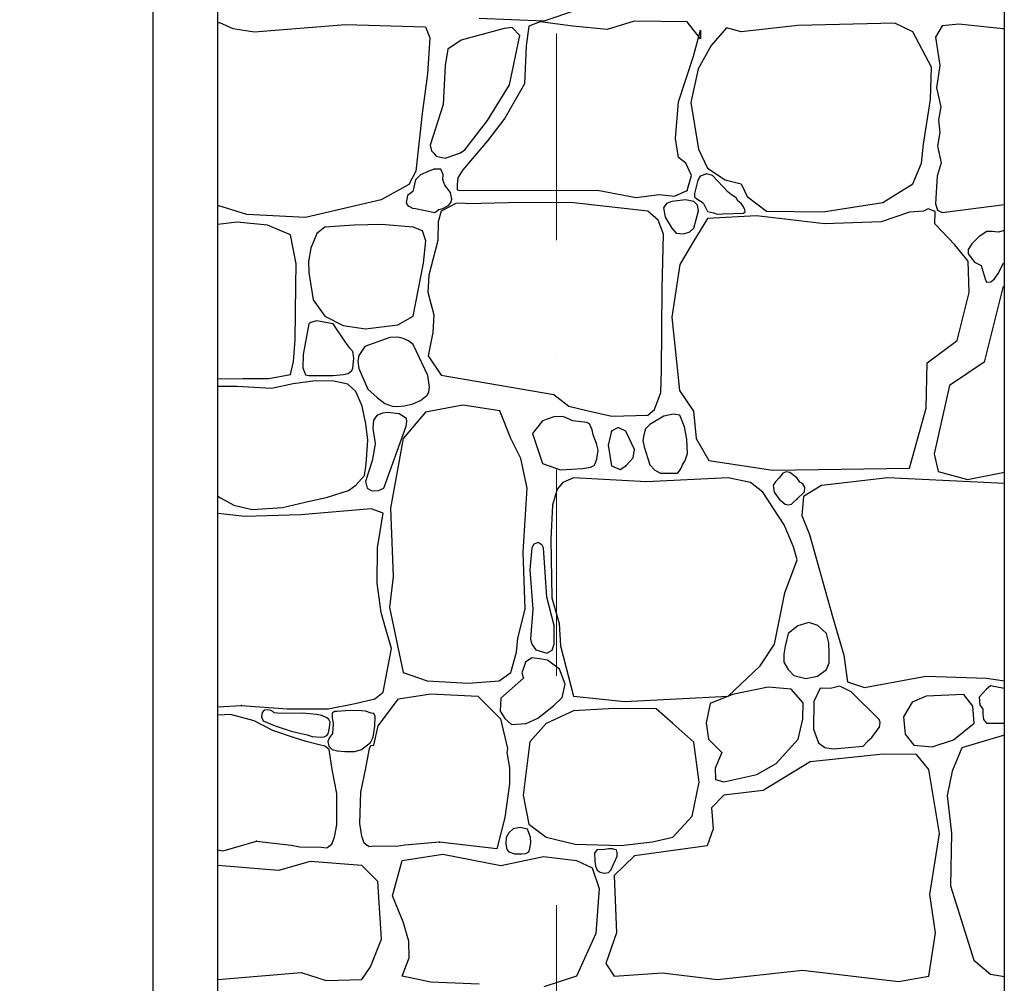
# Model space of a CAD drawing. Header units: millimetres. Extents: x 77315 to 1043159, y -108895 to -47794.
# Tile 38 of 87: x 106332 to 107847, y -102505 to -101023. Entities that reach past the tile are written whole.
import ezdxf

# ---------------------------------------------------------------- set-up
doc = ezdxf.new("R2010")
doc.units = ezdxf.units.MM
doc.header["$MEASUREMENT"] = 0
doc.linetypes.add('Dot & Dashed', pattern=[670.277762, 317.5, -176.388889, 0, -176.388874])
for name, color, linetype in [('_HATCH', 7, 'Continuous'), ('SCHODY', 7, 'Continuous'), ('Structural - Bearing', 7, 'Continuous'), ('Structural - Grid', 7, 'Continuous')]:
    doc.layers.add(name, color=color, linetype=linetype)

# ---------------------------------------------------------------- blocks, each defined once
blk = doc.blocks.new('*X14')
at = {"layer": '_HATCH'}
for p, q in [((107188.9, -101008.4), (107138.9, -101024.9)), ((106637.3, -101027.6), (106639.9, -101027)), ((106639.9, -101027), (106660.1, -101036.5)), ((106693.4, -101041.4), (106833.4, -101030.3)), ((106833.4, -101030.3), (106956.8, -101034)), ((106956.8, -101034), (106963.4, -101050.5)), ((107138.9, -101024.9), (107039, -101020.8)), ((107090.2, -101034.8), (107077.8, -101036.5)), ((107101.9, -101047.2), (107090.2, -101034.8)), ((107115.8, -101032.7), (107111.3, -101062.9)), ((107133.2, -101026.1), (107115.8, -101032.7)), ((107183.5, -101032.7), (107133.2, -101026.1)), ((107236.4, -101037.7), (107183.5, -101032.7)), ((107277.6, -101024.9), (107236.4, -101037.7)), ((107359.4, -101026.1), (107277.6, -101024.9)), ((107379.6, -101052.2), (107359.4, -101026.1)), ((107420, -101035.2), (107396.1, -101062.5)), ((107442.3, -101041.4), (107420, -101035.2)), ((107529.4, -101031.9), (107442.3, -101041.4)), ((107678.9, -101028.2), (107529.4, -101031.9)), ((107706.5, -101041.4), (107678.9, -101028.2)), ((107751.5, -101032.3), (107741.5, -101049.8)), ((107777.5, -101029.8), (107751.5, -101032.3)), ((107844.8, -101036.9), (107777.5, -101029.8)), ((106660.1, -101036.5), (106693.4, -101041.4)), ((107077.8, -101036.5), (107011.7, -101054.3)), ((107085.7, -101123.2), (107101.9, -101047.2)), ((107368.9, -101079), (107380, -101038.9)), ((107380, -101038.9), (107379.6, -101052.2)), ((107735, -101095.9), (107706.5, -101041.4)), ((107741.5, -101049.8), (107748.2, -101093.2)), ((107847.3, -101036.7), (107844.8, -101036.9)), ((106963.4, -101050.5), (106959.7, -101106.2)), ((107011.7, -101054.3), (106991.1, -101068.3)), ((107111.3, -101062.9), (107108.8, -101121.5)), ((107396.1, -101062.5), (107376.3, -101098.4)), ((106991.1, -101068.3), (106987, -101093.4)), ((107346.2, -101149.2), (107368.9, -101079)), ((106987, -101093.4), (106983.7, -101153.3)), ((107733.8, -101145.4), (107735, -101095.9)), ((107748.2, -101093.2), (107742.7, -101127.5)), ((106959.7, -101106.2), (106951.4, -101167.3)), ((107376.3, -101098.4), (107365.1, -101150)), ((107052.2, -101178.1), (107085.7, -101123.2)), ((107108.8, -101121.5), (107078.7, -101174.3)), ((107742.7, -101127.5), (107749.4, -101156.7)), ((106983.7, -101153.3), (106963.7, -101215.6)), ((107341.2, -101205.7), (107346.2, -101149.2)), ((107365.1, -101150), (107376.7, -101222.2)), ((107723, -101214.4), (107733.8, -101145.4)), ((106951.4, -101167.3), (106942, -101255.7)), ((107749.4, -101156.7), (107746.1, -101176.8)), ((107017.2, -101223), (107052.2, -101178.1)), ((107078.7, -101174.3), (107052.2, -101209)), ((107746.1, -101176.8), (107748, -101196.6)), ((107748, -101196.6), (107744.4, -101217.4)), ((106963.7, -101215.6), (106965.9, -101224.5)), ((107052.2, -101209), (107013.9, -101253.6)), ((107345.7, -101234.6), (107341.2, -101205.7)), ((107719.7, -101243.3), (107723, -101214.4)), ((106965.9, -101224.5), (106969.3, -101228)), ((106969.3, -101228), (106973, -101233)), ((106994.5, -101233.4), (107010.7, -101227.7)), ((107010.7, -101227.7), (107017.2, -101223)), ((107376.7, -101222.2), (107390.7, -101251.1)), ((107744.4, -101217.4), (107750, -101242.8)), ((106973, -101233), (106977.7, -101233.9)), ((106977.7, -101233.9), (106986.9, -101235.6)), ((106986.9, -101235.6), (106994.5, -101233.4)), ((107357.3, -101243.7), (107345.7, -101234.6)), ((107366, -101262.7), (107357.3, -101243.7)), ((107706.5, -101275.5), (107719.7, -101243.3)), ((107750, -101242.8), (107744.2, -101263.4)), ((106942, -101255.7), (106930.8, -101276.3)), ((106948.9, -101261.6), (106941.1, -101268.9)), ((106960.7, -101256.3), (106948.9, -101261.6)), ((106969.4, -101252.6), (106960.7, -101256.3)), ((106980.4, -101252.8), (106969.4, -101252.6)), ((106983.9, -101260.9), (106980.4, -101252.8)), ((106983.3, -101268.9), (106983.9, -101260.9)), ((107013.9, -101253.6), (107006.4, -101266.1)), ((107389.4, -101260), (107379.3, -101263.5)), ((107398.1, -101262.6), (107389.4, -101260)), ((107390.7, -101251.1), (107417.6, -101268.9)), ((106930.8, -101276.3), (106888.3, -101299.8)), ((106941.1, -101268.9), (106937, -101286.9)), ((106986.2, -101277.1), (106983.3, -101268.9)), ((106994.9, -101288.7), (106986.2, -101277.1)), ((107005.5, -101276.6), (107005.4, -101284.7)), ((107006.4, -101266.1), (107005.5, -101276.6)), ((107359.4, -101285.4), (107366, -101262.7)), ((107375.6, -101269.7), (107370.4, -101290.3)), ((107379.3, -101263.5), (107375.6, -101269.7)), ((107422.4, -101288.2), (107398.1, -101262.6)), ((107417.6, -101268.9), (107442.3, -101275.5)), ((107442.3, -101275.5), (107451.8, -101294.9)), ((107660.3, -101304), (107706.5, -101275.5)), ((107744.2, -101263.4), (107742.4, -101288.6)), ((106937, -101286.9), (106929.1, -101293.3)), ((106997.4, -101299), (106994.9, -101288.7)), ((107005.4, -101284.7), (107009.7, -101285.4)), ((107009.7, -101285.4), (107221.1, -101285)), ((107221.1, -101285), (107280.9, -101296.5)), ((107280.9, -101296.5), (107316.4, -101291.6)), ((107316.4, -101291.6), (107340, -101294.1)), ((107340, -101294.1), (107359.4, -101285.4)), ((107370.4, -101290.3), (107370.7, -101295.4)), ((107427.5, -101292), (107422.4, -101288.2)), ((107434.7, -101296.6), (107427.5, -101292)), ((107742.4, -101288.6), (107741.5, -101306.3)), ((106888.3, -101299.8), (106772, -101326.9)), ((106929.1, -101293.3), (106926.8, -101304.4)), ((106926.8, -101304.4), (106930, -101309.6)), ((107003.5, -101305.7), (106980.8, -101317.2)), ((106992.5, -101308.1), (106995.4, -101303.8)), ((106995.4, -101303.8), (106997.4, -101299)), ((107015, -101305.1), (107003.5, -101305.7)), ((107020.5, -101306), (107015, -101305.1)), ((107084.4, -101304.4), (107020.5, -101306)), ((107179.8, -101304), (107084.4, -101304.4)), ((107298.7, -101317.2), (107179.8, -101304)), ((107327.3, -101305.7), (107322.7, -101312.3)), ((107335.8, -101302.3), (107327.3, -101305.7)), ((107356.8, -101300.1), (107335.8, -101302.3)), ((107369.3, -101302.3), (107356.8, -101300.1)), ((107375.3, -101307.9), (107369.3, -101302.3)), ((107370.7, -101295.4), (107373.9, -101298.2)), ((107373.9, -101298.2), (107384, -101304.4)), ((107376.8, -101317), (107375.3, -101307.9)), ((107384, -101304.4), (107390.5, -101317.7)), ((107437.2, -101301.2), (107434.7, -101296.6)), ((107442.4, -101305.6), (107437.2, -101301.2)), ((107446.1, -101310.9), (107442.4, -101305.6)), ((107451.8, -101294.9), (107481.1, -101317.6)), ((107567.8, -101318.4), (107660.3, -101304)), ((107741.5, -101306.3), (107744.4, -101315.6)), ((107751.5, -101319.2), (107847.3, -101307.3)), ((106681.6, -101322.5), (106637.3, -101308.5)), ((106772, -101326.9), (106681.6, -101322.5)), ((106930, -101309.6), (106932.2, -101310.4)), ((106932.2, -101310.4), (106936.7, -101312.6)), ((106936.7, -101312.6), (106941.1, -101313)), ((106941.1, -101313), (106970.8, -101319.6)), ((106970.8, -101319.6), (106977.4, -101314.8)), ((106980.8, -101317.2), (106976.1, -101333.7)), ((106977.4, -101314.8), (106983.3, -101313)), ((106983.3, -101313), (106992.5, -101308.1)), ((107314.6, -101331.2), (107298.7, -101317.2)), ((107322.7, -101312.3), (107325.6, -101326.5)), ((107369.3, -101343.6), (107376.8, -101317)), ((107390.5, -101317.7), (107399.8, -101319.7)), ((107399.8, -101319.7), (107405.4, -101321.9)), ((107405.4, -101321.9), (107413.6, -101321.4)), ((107413.6, -101321.4), (107445.9, -101320.5)), ((107445.9, -101320.5), (107448.3, -101318.6)), ((107448.2, -101315.3), (107446.1, -101310.9)), ((107448.3, -101318.6), (107448.2, -101315.3)), ((107481.1, -101317.6), (107567.8, -101318.4)), ((107701.2, -101318.8), (107657.8, -101333.7)), ((107722.9, -101317.4), (107701.2, -101318.8)), ((107730.3, -101313.6), (107722.9, -101317.4)), ((107740.9, -101318.1), (107730.3, -101313.6)), ((107740.4, -101336.6), (107740.9, -101318.1)), ((107744.4, -101315.6), (107751.5, -101319.2)), ((106667.1, -101334.5), (106637.3, -101337.9)), ((106713.4, -101339), (106667.1, -101334.5)), ((106889, -101337.6), (106846.8, -101339)), ((106937.7, -101342), (106889, -101337.6)), ((106976.1, -101333.7), (106975.6, -101362.3)), ((107323.1, -101352.9), (107314.6, -101331.2)), ((107325.6, -101326.5), (107335.8, -101343.6)), ((107390.7, -101328.7), (107369.3, -101363)), ((107465.9, -101324.6), (107390.7, -101328.7)), ((107570.7, -101336.6), (107465.9, -101324.6)), ((107657.8, -101333.7), (107570.7, -101336.6)), ((107770.9, -101369.2), (107740.4, -101336.6)), ((106749, -101353.9), (106713.4, -101339)), ((106789.5, -101351.8), (106780.3, -101374.5)), ((106801.9, -101342), (106789.5, -101351.8)), ((106846.8, -101339), (106801.9, -101342)), ((106952.2, -101347.4), (106937.7, -101342)), ((106957.4, -101362.8), (106952.2, -101347.4)), ((107320.9, -101437), (107323.1, -101352.9)), ((107335.8, -101343.6), (107342.6, -101351.3)), ((107342.6, -101351.3), (107353.4, -101352.4)), ((107353.4, -101352.4), (107363.5, -101349.2)), ((107363.5, -101349.2), (107369.3, -101343.6)), ((107820.6, -101348.6), (107808.5, -101356.3)), ((107828.4, -101348.5), (107820.6, -101348.6)), ((107837.8, -101349.4), (107828.4, -101348.5)), ((107847.3, -101346.9), (107837.8, -101349.4)), ((106757.7, -101398.4), (106749, -101353.9)), ((106953.4, -101397.1), (106957.4, -101362.8)), ((106975.6, -101362.3), (106961.9, -101415.8)), ((107369.3, -101363), (107347.8, -101399.3)), ((107797.3, -101367.5), (107791.5, -101376.1)), ((107808.5, -101356.3), (107797.3, -101367.5)), ((106780.3, -101374.5), (106776.8, -101394.6)), ((107791.6, -101394.4), (107770.9, -101369.2)), ((107791.5, -101376.1), (107791.6, -101383)), ((107791.6, -101383), (107801.4, -101395.7)), ((106757.4, -101431.5), (106757.7, -101398.4)), ((106776.8, -101394.6), (106777.1, -101411.6)), ((106937.7, -101478.7), (106953.4, -101397.1)), ((107793.2, -101442.7), (107791.6, -101394.4)), ((107801.4, -101395.7), (107811.4, -101400.8)), ((107838, -101413), (107846.1, -101397.5)), ((107846.1, -101397.5), (107847.3, -101397.3)), ((106777.1, -101411.6), (106783.9, -101453.5)), ((107347.8, -101399.3), (107335.8, -101480.6)), ((107811.4, -101400.8), (107817.6, -101421.2)), ((107832.1, -101421.4), (107838, -101413)), ((106961.9, -101415.8), (106960.2, -101441.9)), ((107817.6, -101421.2), (107819.8, -101426.7)), ((107819.8, -101426.7), (107826.4, -101425.9)), ((107826.4, -101425.9), (107832.1, -101421.4)), ((106756.2, -101515.2), (106757.4, -101431.5)), ((106960.2, -101441.9), (106969.3, -101476.9)), ((107319.6, -101562.6), (107320.9, -101437)), ((107774.6, -101516.5), (107793.2, -101442.7)), ((107845.2, -101434.8), (107816.3, -101549.6)), ((107847.3, -101432.5), (107845.2, -101434.8)), ((106783.9, -101453.5), (106801.9, -101478.7)), ((106780.3, -101488.5), (106777.1, -101490.5)), ((106788.8, -101486.1), (106780.3, -101488.5)), ((106814.8, -101490.5), (106788.8, -101486.1)), ((106801.9, -101478.7), (106830.1, -101493)), ((106914.3, -101492.4), (106937.7, -101478.7)), ((106969.3, -101476.9), (106967.9, -101504.2)), ((107335.8, -101480.6), (107347.4, -101593.3)), ((106777.1, -101490.5), (106768.3, -101537.9)), ((106832.6, -101517.3), (106814.8, -101490.5)), ((106830.1, -101493), (106864.1, -101498.4)), ((106864.1, -101498.4), (106914.3, -101492.4)), ((106967.9, -101504.2), (106960.6, -101540.1)), ((106753.7, -101548.5), (106756.2, -101515.2)), ((106840.2, -101528), (106832.6, -101517.3)), ((106901.6, -101511.6), (106863.2, -101525.6)), ((106914.2, -101511.1), (106901.6, -101511.6)), ((106922.2, -101513), (106914.2, -101511.1)), ((106930.6, -101516.7), (106922.2, -101513)), ((106937.5, -101522.3), (106930.6, -101516.7)), ((107728.8, -101550.4), (107774.6, -101516.5)), ((106844.8, -101533.3), (106840.2, -101528)), ((106846.3, -101543.3), (106844.8, -101533.3)), ((106863.2, -101525.6), (106854.3, -101539.1)), ((106960, -101570), (106937.5, -101522.3)), ((106749, -101568.6), (106753.7, -101548.5)), ((106768.3, -101537.9), (106768, -101558.1)), ((106845, -101559.6), (106846.3, -101543.3)), ((106854.3, -101539.1), (106852.3, -101548.2)), ((106852.3, -101548.2), (106853.9, -101559.3)), ((106960.6, -101540.1), (106980.8, -101569.8)), ((107727.2, -101620.2), (107728.8, -101550.4)), ((107816.3, -101549.6), (107762.7, -101585.5)), ((106768, -101558.1), (106770.6, -101565.1)), ((106770.6, -101565.1), (106772.2, -101569.1)), ((106837.6, -101566.9), (106843, -101563)), ((106843, -101563), (106845, -101559.6)), ((106853.9, -101559.3), (106867.7, -101591.3)), ((107318.8, -101596.2), (107319.6, -101562.6)), ((106637.3, -101575.4), (106675.6, -101574.9)), ((106675.6, -101574.9), (106715.8, -101574.7)), ((106715.8, -101574.7), (106749, -101568.6)), ((106786.9, -101578.1), (106753, -101582.8)), ((106772.2, -101569.1), (106777.1, -101570)), ((106777.1, -101570), (106814.8, -101570)), ((106815.4, -101578.6), (106786.9, -101578.1)), ((106814.8, -101570), (106830.4, -101568.7)), ((106837.4, -101583.5), (106815.4, -101578.6)), ((106830.4, -101568.7), (106837.6, -101566.9)), ((106962.9, -101588.2), (106960, -101570)), ((106980.8, -101569.8), (107154.2, -101599.3)), ((106666.7, -101586.8), (106637.3, -101587.2)), ((106719.7, -101590.1), (106666.7, -101586.8)), ((106753, -101582.8), (106719.7, -101590.1)), ((106849.3, -101594.8), (106837.4, -101583.5)), ((106859.1, -101617.5), (106849.3, -101594.8)), ((106867.7, -101591.3), (106882.4, -101604)), ((106961.8, -101596), (106962.9, -101588.2)), ((107347.4, -101593.3), (107368.9, -101625.1)), ((107762.7, -101585.5), (107739.1, -101690.8)), ((106882.4, -101604), (106894, -101613)), ((106937, -101613.7), (106948.9, -101608.5)), ((106948.9, -101608.5), (106959, -101600.3)), ((106959, -101600.3), (106961.8, -101596)), ((107154.2, -101599.3), (107177.1, -101617.5)), ((107308.8, -101622.4), (107318.8, -101596.2)), ((106864.7, -101644.3), (106859.1, -101617.5)), ((106894, -101613), (106905.3, -101617.2)), ((106905.3, -101617.2), (106912.3, -101617.7)), ((106912.3, -101617.7), (106924.4, -101616.8)), ((106924.4, -101616.8), (106937, -101613.7)), ((107014.3, -101615.6), (106956.5, -101626.4)), ((107071.2, -101624.7), (107014.3, -101615.6)), ((107088.2, -101666.8), (107071.2, -101624.7)), ((107177.1, -101617.5), (107206.8, -101624.4)), ((107206.8, -101624.4), (107243.5, -101632.7)), ((107298.7, -101630.9), (107308.8, -101622.4)), ((107368.9, -101625.1), (107373, -101666.8)), ((107701.2, -101712.6), (107727.2, -101620.2)), ((106876.5, -101638.8), (106875.4, -101651.5)), ((106881.7, -101631.6), (106876.5, -101638.8)), ((106890.5, -101628), (106881.7, -101631.6)), ((106898.4, -101627), (106890.5, -101628)), ((106916, -101628.9), (106898.4, -101627)), ((106927.3, -101636.3), (106916, -101628.9)), ((106956.5, -101626.4), (106922.2, -101666.8)), ((106927.1, -101648.1), (106927.8, -101641)), ((106927.8, -101641), (106927.3, -101636.3)), ((107136.5, -101640), (107121.2, -101659.4)), ((107154.1, -101633.9), (107136.5, -101640)), ((107167.4, -101633), (107154.1, -101633.9)), ((107170.3, -101634.3), (107167.4, -101633)), ((107183.5, -101640), (107170.3, -101634.3)), ((107205.1, -101642.5), (107183.5, -101640)), ((107243.5, -101632.7), (107298.7, -101630.9)), ((107323.2, -101632.9), (107302, -101645.3)), ((107337.8, -101629.6), (107323.2, -101632.9)), ((107348.1, -101631.1), (107337.8, -101629.6)), ((107352.3, -101641.2), (107348.1, -101631.1)), ((107355.3, -101648.9), (107352.3, -101641.2)), ((106867.8, -101669.6), (106864.7, -101644.3)), ((106875.4, -101651.5), (106879.2, -101674.9)), ((106892.5, -101743.2), (106927.1, -101648.1)), ((107209.1, -101644.5), (107205.1, -101642.5)), ((107213, -101653.6), (107209.1, -101644.5)), ((107214.5, -101661.4), (107213, -101653.6)), ((107243, -101655.7), (107237.6, -101677.5)), ((107253.1, -101650.3), (107243, -101655.7)), ((107264.8, -101655.7), (107253.1, -101650.3)), ((107278, -101683.7), (107264.8, -101655.7)), ((107295.2, -101652.4), (107292.6, -101661.4)), ((107302, -101645.3), (107295.2, -101652.4)), ((107358.8, -101667.8), (107355.3, -101648.9)), ((106865.2, -101706.5), (106867.8, -101669.6)), ((106922.2, -101666.8), (106902.8, -101774.1)), ((107103.4, -101697.8), (107088.2, -101666.8)), ((107121.2, -101659.4), (107136.5, -101705.6)), ((107219.7, -101674.9), (107214.5, -101661.4)), ((107292.6, -101661.4), (107291.3, -101670.2)), ((107291.3, -101670.2), (107292.9, -101680)), ((107359.8, -101689.9), (107358.8, -101667.8)), ((107373, -101666.8), (107392.4, -101700.7)), ((106879.2, -101674.9), (106877.3, -101687.3)), ((107222.3, -101685), (107219.7, -101674.9)), ((107220.1, -101699), (107222.3, -101685)), ((107237.6, -101677.5), (107243, -101709.3)), ((107276, -101696.9), (107278, -101683.7)), ((107292.9, -101680), (107302, -101707.3)), ((106874.7, -101701.6), (106864.5, -101733)), ((106877.3, -101687.3), (106874.7, -101701.6)), ((107112.9, -101743.2), (107103.4, -101697.8)), ((107217.8, -101705.6), (107220.1, -101699)), ((107264.8, -101709.3), (107276, -101696.9)), ((107352.3, -101707.3), (107356, -101700.9)), ((107356, -101700.9), (107359.8, -101689.9)), ((107392.4, -101700.7), (107491, -101715.9)), ((107739.1, -101690.8), (107745.3, -101717.6)), ((106862.6, -101723.9), (106865.2, -101706.5)), ((107136.5, -101705.6), (107164.5, -101715.1)), ((107164.5, -101715.1), (107198.4, -101713)), ((107198.4, -101713), (107210.3, -101710.9)), ((107210.3, -101710.9), (107216.1, -101708.7)), ((107216.1, -101708.7), (107217.8, -101705.6)), ((107243, -101709.3), (107256, -101714.8)), ((107256, -101714.8), (107264.8, -101709.3)), ((107302, -101707.3), (107309.7, -101715.6)), ((107309.7, -101715.6), (107318.4, -101720.3)), ((107344.5, -101720.1), (107347.3, -101716.8)), ((107347.3, -101716.8), (107350.3, -101712.8)), ((107350.3, -101712.8), (107352.3, -101707.3)), ((107491, -101715.9), (107701.2, -101712.6)), ((106849.3, -101739), (106862.6, -101723.9)), ((107184.3, -101727.5), (107167.8, -101734.9)), ((107296.6, -101733.7), (107184.3, -101727.5)), ((107422.4, -101727.5), (107296.6, -101733.7)), ((107318.4, -101720.3), (107330.8, -101720.4)), ((107330.8, -101720.4), (107344.5, -101720.1)), ((107456.8, -101734.9), (107422.4, -101727.5)), ((107501, -101727.5), (107495, -101733.6)), ((107506.5, -101720.4), (107501, -101727.5)), ((107511.8, -101718.2), (107506.5, -101720.4)), ((107517.1, -101719.2), (107511.8, -101718.2)), ((107527.8, -101727.5), (107517.1, -101719.2)), ((107532.4, -101734), (107527.8, -101727.5)), ((107668.1, -101727.5), (107566.2, -101739.5)), ((107847.3, -101736.4), (107668.1, -101727.5)), ((107745.3, -101717.6), (107790.7, -101730)), ((107790.7, -101730), (107847.3, -101718.7)), ((106805.8, -101757.3), (106838.3, -101746.8)), ((106838.3, -101746.8), (106849.3, -101739)), ((106864.5, -101733), (106866.8, -101743.6)), ((106866.8, -101743.6), (106873.9, -101747.4)), ((106873.9, -101747.4), (106884.2, -101746.9)), ((106884.2, -101746.9), (106892.5, -101743.2)), ((107106.7, -101841.8), (107112.9, -101743.2)), ((107159.2, -101744.8), (107152.1, -101769.6)), ((107167.8, -101734.9), (107159.2, -101744.8)), ((107475.8, -101749.8), (107456.8, -101734.9)), ((107495, -101733.6), (107491.5, -101739)), ((107491.5, -101739), (107493.3, -101749.4)), ((107537.3, -101736.6), (107532.4, -101734)), ((107540.4, -101741.9), (107537.3, -101736.6)), ((107566.2, -101739.5), (107538.5, -101756)), ((107539.6, -101749), (107540.4, -101741.9)), ((106637.3, -101755.7), (106641.2, -101758.2)), ((106641.2, -101758.2), (106661.6, -101769.4)), ((106771.5, -101764.8), (106805.8, -101757.3)), ((107508.4, -101799.7), (107475.8, -101749.8)), ((107493.3, -101749.4), (107501, -101760.5)), ((107501, -101760.5), (107510.3, -101767.9)), ((107523.3, -101764.3), (107527.8, -101760.5)), ((107527.8, -101760.5), (107539.6, -101749)), ((107538.5, -101756), (107535.6, -101785.3)), ((106661.6, -101769.4), (106690.1, -101776)), ((106690.1, -101776), (106736.6, -101773.4)), ((106736.6, -101773.4), (106771.5, -101764.8)), ((106873.3, -101775), (106764.6, -101784.4)), ((106891.5, -101781.8), (106873.3, -101775)), ((106902.8, -101774.1), (106906.9, -101879.4)), ((107152.1, -101769.6), (107149.3, -101821.6)), ((107510.3, -101767.9), (107515, -101769.3)), ((107515, -101769.3), (107519.9, -101767.8)), ((107519.9, -101767.8), (107523.3, -101764.3)), ((106678.7, -101787.2), (106637.3, -101782.6)), ((106764.6, -101784.4), (106678.7, -101787.2)), ((106883, -101835.3), (106891.5, -101781.8)), ((107535.6, -101785.3), (107547.4, -101814.6)), ((107522.8, -101833.6), (107508.4, -101799.7)), ((107149.3, -101821.6), (107151.3, -101912)), ((107547.4, -101814.6), (107583.1, -101940.9)), ((106882.1, -101889.5), (106883, -101835.3)), ((107120.4, -101835.3), (107117.3, -101868.8)), ((107123.5, -101829.4), (107120.4, -101835.3)), ((107130.1, -101827), (107123.5, -101829.4)), ((107136.4, -101831.2), (107130.1, -101827)), ((107138.1, -101835.3), (107136.4, -101831.2)), ((107143.4, -101910.9), (107138.1, -101835.3)), ((107528.6, -101853.4), (107522.8, -101833.6)), ((107110, -101929.3), (107106.7, -101841.8)), ((107509.6, -101904.2), (107528.6, -101853.4)), ((106906.9, -101879.4), (106901.2, -101926.9)), ((107117.3, -101868.8), (107121.9, -101929.7)), ((106888.5, -101934.8), (106882.1, -101889.5)), ((107154.7, -101954.4), (107143.4, -101910.9)), ((107151.3, -101912), (107162.5, -101951.6)), ((107493.9, -101983.4), (107509.6, -101904.2)), ((106901.2, -101926.9), (106922.2, -102026.8)), ((106895.5, -101960.1), (106888.5, -101934.8)), ((107098.9, -101974.3), (107110, -101929.3)), ((107121.9, -101929.7), (107118.3, -101975.7)), ((107583.1, -101940.9), (107600.4, -102000.3)), ((107154.5, -101983.4), (107154.7, -101954.4)), ((107162.5, -101951.6), (107164.5, -101985.9)), ((107529.4, -101955.1), (107514.8, -101967)), ((107546.4, -101950.2), (107529.4, -101955.1)), ((107560.2, -101954.4), (107546.4, -101950.2)), ((107573.5, -101967), (107560.2, -101954.4)), ((106904.4, -101990.1), (106895.5, -101960.1)), ((107096.8, -101995.8), (107098.9, -101974.3)), ((107514.8, -101967), (107510.1, -101986.5)), ((107577.3, -101981.3), (107573.5, -101967)), ((107118.3, -101975.7), (107120.4, -101983.4)), ((107120.4, -101983.4), (107126.5, -101992)), ((107151.6, -101992.7), (107154.5, -101983.4)), ((107164.5, -101985.9), (107184.3, -102063.1)), ((107471.6, -102016.9), (107493.9, -101983.4)), ((107510.1, -101986.5), (107508.2, -101998.6)), ((107577.8, -101997), (107577.3, -101981.3)), ((106891.5, -102057.3), (106904.4, -101990.1)), ((107088.2, -102026.8), (107096.8, -101995.8)), ((107120.4, -102004.6), (107110.3, -102011.2)), ((107132.7, -102006.1), (107120.4, -102004.6)), ((107126.5, -101992), (107143.1, -101997.1)), ((107143.1, -101997.1), (107151.6, -101992.7)), ((107508.2, -101998.6), (107508, -102011)), ((107577.9, -102012), (107577.8, -101997)), ((107600.4, -102000.3), (107606.2, -102041.2)), ((107110.3, -102011.2), (107107.3, -102020.2)), ((107144.4, -102008), (107132.7, -102006.1)), ((107162.8, -102021.8), (107144.4, -102008)), ((107422.4, -102063.1), (107471.6, -102016.9)), ((107508, -102011), (107514.8, -102022.2)), ((107573.5, -102022.2), (107577.9, -102012)), ((106922.2, -102026.8), (106959.4, -102039.6)), ((107070, -102039.6), (107088.2, -102026.8)), ((107107.3, -102020.2), (107105, -102027.2)), ((107105, -102027.2), (107107.3, -102035.5)), ((107171.7, -102045.1), (107162.8, -102021.8)), ((107514.8, -102022.2), (107523.5, -102031.6)), ((107523.5, -102031.6), (107542.1, -102036.2)), ((107542.1, -102036.2), (107559.8, -102032.8)), ((107559.8, -102032.8), (107573.5, -102022.2)), ((107632.2, -102049.9), (107726.3, -102032.5)), ((107726.3, -102032.5), (107820, -102035.8)), ((106959.4, -102039.6), (107022.1, -102043.3)), ((107022.1, -102043.3), (107070, -102039.6)), ((107107.3, -102035.5), (107072.7, -102066.2)), ((107167, -102065.3), (107171.7, -102045.1)), ((107484, -102049.5), (107429.1, -102061)), ((107519.1, -102052.4), (107484, -102049.5)), ((107594.3, -102048), (107579.9, -102051.7)), ((107611.6, -102056.5), (107594.3, -102048)), ((107606.2, -102041.2), (107632.2, -102049.9)), ((107820, -102035.8), (107847.3, -102040)), ((107826, -102047.2), (107820, -102052.8)), ((107839, -102050.2), (107826, -102047.2)), ((107847.3, -102051.5), (107839, -102050.2)), ((106878.8, -102067.3), (106891.5, -102057.3)), ((106915.2, -102067.6), (106965.1, -102059.8)), ((106965.1, -102059.8), (107037, -102063.1)), ((107037, -102063.1), (107071.9, -102098.1)), ((107153.7, -102078.3), (107167, -102065.3)), ((107184.3, -102063.1), (107263.2, -102071.3)), ((107263.2, -102071.3), (107422.4, -102063.1)), ((107429.1, -102061), (107394.9, -102074.7)), ((107537.7, -102073.8), (107519.1, -102052.4)), ((107563.7, -102051.1), (107554.4, -102071.8)), ((107579.9, -102051.7), (107563.7, -102051.1)), ((107654.5, -102099.4), (107611.6, -102056.5)), ((107727.2, -102063.5), (107705.7, -102072.6)), ((107785, -102061), (107727.2, -102063.5)), ((107798.6, -102078.8), (107785, -102061)), ((107820, -102052.8), (107808.5, -102064.7)), ((107808.5, -102064.7), (107809.5, -102076.5)), ((106637.3, -102079.5), (106673.7, -102077.6)), ((106673.7, -102077.6), (106744, -102082.9)), ((106806.8, -102082.9), (106848.5, -102074.6)), ((106848.5, -102074.6), (106878.8, -102067.3)), ((106883.7, -102108.8), (106915.2, -102067.6)), ((107072.7, -102066.2), (107071.7, -102086.5)), ((107129.3, -102097.1), (107153.7, -102078.3)), ((107394.9, -102074.7), (107388.6, -102104.5)), ((107537.3, -102098.6), (107537.7, -102073.8)), ((107554.4, -102071.8), (107553.8, -102114.3)), ((107705.7, -102072.6), (107691.9, -102094.9)), ((107800.9, -102104.7), (107798.6, -102078.8)), ((107809.5, -102076.5), (107814.3, -102083.5)), ((106656.8, -102091.6), (106637.3, -102092.6)), ((106693.1, -102101.4), (106656.8, -102091.6)), ((106705.4, -102088.5), (106704.3, -102095.1)), ((106704.3, -102095.1), (106707.1, -102101.4)), ((106708.3, -102085.1), (106705.4, -102088.5)), ((106714.3, -102084.6), (106708.3, -102085.1)), ((106718.6, -102085.4), (106714.3, -102084.6)), ((106721.9, -102086.9), (106718.6, -102085.4)), ((106723.6, -102088.9), (106721.9, -102086.9)), ((106734.4, -102089.8), (106723.6, -102088.9)), ((106767.6, -102089.7), (106734.4, -102089.8)), ((106744, -102082.9), (106806.8, -102082.9)), ((106788.8, -102091.6), (106767.6, -102089.7)), ((106797.2, -102093), (106788.8, -102091.6)), ((106804.9, -102096.6), (106797.2, -102093)), ((106813.3, -102089.7), (106812.9, -102095.9)), ((106816.4, -102086.7), (106813.3, -102089.7)), ((106820.1, -102087), (106816.4, -102086.7)), ((106833.4, -102086.1), (106820.1, -102087)), ((106852, -102085.2), (106833.4, -102086.1)), ((106864.2, -102086.4), (106852, -102085.2)), ((106873.3, -102089.7), (106864.2, -102086.4)), ((106877.3, -102090.2), (106873.3, -102089.7)), ((106879.3, -102094.7), (106877.3, -102090.2)), ((106878.7, -102109.7), (106879.3, -102094.7)), ((107071.7, -102086.5), (107078.8, -102097.5)), ((107184.3, -102085.8), (107142.2, -102105.2)), ((107247.1, -102082.5), (107184.3, -102085.8)), ((107311.5, -102082.9), (107247.1, -102082.5)), ((107337.1, -102105.2), (107311.5, -102082.9)), ((107691.9, -102094.9), (107694.6, -102121.7)), ((107814.3, -102083.5), (107814.1, -102090.8)), ((107814.1, -102090.8), (107815, -102099.2)), ((106721.7, -102116.1), (106693.1, -102101.4)), ((106707.1, -102101.4), (106725.1, -102108.9)), ((106725.1, -102108.9), (106750.1, -102117)), ((106807.9, -102099.4), (106804.9, -102096.6)), ((106809.8, -102103.1), (106807.9, -102099.4)), ((106808.9, -102111.7), (106809.3, -102107.3)), ((106809.3, -102107.3), (106809.8, -102103.1)), ((106812.9, -102095.9), (106814.8, -102106.1)), ((106814.8, -102106.1), (106813.8, -102121)), ((106876, -102126.2), (106878.7, -102109.7)), ((106877.4, -102138.6), (106883.7, -102108.8)), ((107071.9, -102098.1), (107082.6, -102143.8)), ((107078.8, -102097.5), (107088.8, -102107)), ((107088.8, -102107), (107111.7, -102105.2)), ((107111.7, -102105.2), (107129.3, -102097.1)), ((107142.2, -102105.2), (107117.1, -102133.7)), ((107369.3, -102134.1), (107337.1, -102105.2)), ((107388.6, -102104.5), (107392, -102129.6)), ((107530.1, -102129.3), (107537.3, -102098.6)), ((107650.3, -102117.8), (107655.1, -102110.8)), ((107656.1, -102103.8), (107654.5, -102099.4)), ((107655.1, -102110.8), (107656.1, -102103.8)), ((107768.9, -102130.4), (107800.9, -102104.7)), ((107815, -102099.2), (107820, -102104.8)), ((107820, -102104.8), (107847.3, -102104.8)), ((106755, -102127.5), (106721.7, -102116.1)), ((106750.1, -102117), (106765.2, -102121)), ((106765.2, -102121), (106774.7, -102122.7)), ((106774.7, -102122.7), (106782.4, -102125.2)), ((106782.4, -102125.2), (106794.9, -102126.3)), ((106794.9, -102126.3), (106800.6, -102125.8)), ((106800.6, -102125.8), (106804.9, -102123.7)), ((106804.9, -102123.7), (106807, -102121.1)), ((106807, -102121.1), (106807.8, -102117.3)), ((106807.8, -102117.3), (106808.9, -102111.7)), ((106813.8, -102121), (106809, -102126.7)), ((107553.8, -102114.3), (107561.3, -102135.1)), ((107643.4, -102127), (107650.3, -102117.8)), ((107694.6, -102121.7), (107707.8, -102138.6)), ((107847.3, -102123.5), (107807.7, -102134.9)), ((106773.3, -102133.1), (106755, -102127.5)), ((106793.1, -102138.3), (106773.3, -102133.1)), ((106801.6, -102140), (106793.1, -102138.3)), ((106808.2, -102145.4), (106801.6, -102140)), ((106809, -102126.7), (106806.3, -102133.3)), ((106806.3, -102133.3), (106807.7, -102140.4)), ((106807.7, -102140.4), (106813.3, -102145.4)), ((106858, -102145.4), (106872, -102134.5)), ((106870.6, -102143.8), (106872.4, -102139.1)), ((106872, -102134.5), (106876, -102126.2)), ((106872.4, -102139.1), (106877.4, -102138.6)), ((107117.1, -102133.7), (107107.1, -102215.8)), ((107377.9, -102195.6), (107369.3, -102134.1)), ((107392, -102129.6), (107412.6, -102149.8)), ((107496, -102167.1), (107530.1, -102129.3)), ((107561.3, -102135.1), (107570.9, -102142.1)), ((107583.9, -102144.4), (107630.2, -102140)), ((107630.2, -102140), (107636.5, -102133)), ((107636.4, -102133.3), (107643.4, -102127)), ((107707.8, -102138.6), (107736.2, -102141.5)), ((107736.2, -102141.5), (107768.9, -102130.4)), ((107807.7, -102134.9), (107782, -102142.6)), ((106813.3, -102176.1), (106808.2, -102145.4)), ((106813.3, -102145.4), (106820.7, -102147.5)), ((106820.7, -102147.5), (106832.4, -102148.7)), ((106832.4, -102148.7), (106847.8, -102148.5)), ((106847.8, -102148.5), (106858, -102145.4)), ((106864.6, -102174.3), (106870.6, -102143.8)), ((107082.6, -102143.8), (107081.8, -102150.1)), ((107081.8, -102150.1), (107085.8, -102173.6)), ((107412.6, -102149.8), (107402.3, -102174.1)), ((107660.7, -102152.3), (107548.4, -102164.6)), ((107570.9, -102142.1), (107583.9, -102144.4)), ((107712.3, -102153.1), (107660.7, -102152.3)), ((107731.3, -102176.1), (107712.3, -102153.1)), ((107782, -102142.6), (107766.9, -102178.5)), ((107466.3, -102184), (107496, -102167.1)), ((107548.4, -102164.6), (107476.2, -102208.4)), ((106820, -102212.9), (106813.3, -102176.1)), ((106857, -102211), (106864.6, -102174.3)), ((107085.8, -102173.6), (107086.1, -102198.3)), ((107402.3, -102174.1), (107402.7, -102191.5)), ((107415.9, -102195.2), (107466.3, -102184)), ((107747.4, -102274.4), (107731.3, -102176.1)), ((107766.9, -102178.5), (107759.4, -102216.1)), ((107086.1, -102198.3), (107078.5, -102249.8)), ((107366.8, -102248), (107377.9, -102195.6)), ((107402.7, -102191.5), (107415.9, -102195.2)), ((106820, -102261), (106820, -102212.9)), ((106855.7, -102259), (106857, -102211)), ((107107.1, -102215.8), (107115.8, -102260)), ((107415.9, -102215.4), (107396.5, -102235.2)), ((107476.2, -102208.4), (107415.9, -102215.4)), ((107759.4, -102216.1), (107765.9, -102274.2)), ((107396.5, -102235.2), (107399.4, -102267.4)), ((106816.5, -102280.4), (106820, -102261)), ((106858.6, -102278.6), (106855.7, -102259)), ((107078.5, -102249.8), (107066.5, -102298.1)), ((107115.8, -102260), (107142.2, -102280.2)), ((107337.1, -102280.2), (107366.8, -102248)), ((107084.9, -102273.6), (107081, -102280.5)), ((107091.4, -102267.6), (107084.9, -102273.6)), ((107102.5, -102265.2), (107091.4, -102267.6)), ((107113.6, -102267.7), (107102.5, -102265.2)), ((107115.8, -102273.6), (107113.6, -102267.7)), ((107118.4, -102280), (107115.8, -102273.6)), ((107399.4, -102267.4), (107389.9, -102293.4)), ((107732.9, -102368.6), (107747.4, -102274.4)), ((107765.9, -102274.2), (107764.3, -102354.9)), ((106645.2, -102301.3), (106696.7, -102286.6)), ((106696.7, -102286.6), (106749.9, -102292.5)), ((106749.9, -102292.5), (106763.2, -102294.9)), ((106808.2, -102294.2), (106812.4, -102290.9)), ((106812.4, -102290.9), (106816.5, -102280.4)), ((106862.4, -102289.2), (106858.6, -102278.6)), ((106866.5, -102292.6), (106862.4, -102289.2)), ((106869.8, -102294.9), (106866.5, -102292.6)), ((106924.8, -102292.4), (106911.5, -102294.5)), ((106978.2, -102288), (106924.8, -102292.4)), ((107066.5, -102298.1), (106978.2, -102288)), ((107081, -102280.5), (107080.2, -102291)), ((107080.2, -102291), (107081.7, -102299.2)), ((107117.4, -102297.4), (107118.7, -102288.8)), ((107118.7, -102288.8), (107118.4, -102280)), ((107142.2, -102280.2), (107187.2, -102291)), ((107187.2, -102291), (107257, -102293)), ((107257, -102293), (107306.1, -102287.2)), ((107306.1, -102287.2), (107337.1, -102280.2)), ((106637.3, -102299.8), (106645.2, -102301.3)), ((106763.2, -102294.9), (106796.3, -102295.5)), ((106796.3, -102295.5), (106804.9, -102296.4)), ((106804.9, -102296.4), (106808.2, -102294.2)), ((106878.4, -102294.2), (106869.8, -102294.9)), ((106911.5, -102294.5), (106878.4, -102294.2)), ((106921, -102316.1), (106983.3, -102306.2)), ((106983.3, -102306.2), (107072.5, -102323.6)), ((107081.7, -102299.2), (107084.9, -102302.9)), ((107084.9, -102302.9), (107093.7, -102305.9)), ((107093.7, -102305.9), (107104.2, -102306.1)), ((107104.2, -102306.1), (107111, -102305.4)), ((107111, -102305.4), (107115.8, -102302.9)), ((107115.8, -102302.9), (107117.4, -102297.4)), ((107220.8, -102299.2), (107216.9, -102305)), ((107216.9, -102305), (107217.4, -102316)), ((107229.7, -102299.9), (107220.8, -102299.2)), ((107238.1, -102298.2), (107229.7, -102299.9)), ((107245, -102298.4), (107238.1, -102298.2)), ((107247.1, -102299.2), (107245, -102298.4)), ((107250.5, -102299.7), (107247.1, -102299.2)), ((107251.5, -102303.8), (107250.5, -102299.7)), ((107251.7, -102309.5), (107251.5, -102303.8)), ((107389.9, -102293.4), (107278.5, -102308.7)), ((106779.4, -102317.8), (106730.3, -102331.4)), ((106858.7, -102323.6), (106779.4, -102317.8)), ((106905.7, -102370.6), (106921, -102316.1)), ((107072.5, -102323.6), (107138.1, -102309.9)), ((107138.1, -102309.9), (107188.9, -102316.1)), ((107188.9, -102316.1), (107213.2, -102327.3)), ((107217.4, -102316), (107218.2, -102324.8)), ((107242, -102331), (107251.7, -102309.5)), ((107278.5, -102308.7), (107247.1, -102339.3)), ((106730.3, -102331.4), (106637.3, -102323.6)), ((106883.4, -102348.3), (106858.7, -102323.6)), ((107213.2, -102327.3), (107224, -102359.1)), ((107218.2, -102324.8), (107220.8, -102331)), ((107220.8, -102331), (107225.2, -102334.1)), ((107225.2, -102334.1), (107232.1, -102335.6)), ((107232.1, -102335.6), (107238.3, -102334.7)), ((107238.3, -102334.7), (107242, -102331)), ((106888.8, -102437.1), (106883.4, -102348.3)), ((107247.1, -102339.3), (107250.8, -102427.6)), ((107224, -102359.1), (107218.6, -102428.4)), ((107764.3, -102354.9), (107800.2, -102469.3)), ((106922.2, -102410.7), (106905.7, -102370.6)), ((107741.6, -102427.6), (107732.9, -102368.6)), ((106930.9, -102440), (106922.2, -102410.7)), ((107218.6, -102428.4), (107188.9, -102494.1)), ((107250.8, -102427.6), (107234.3, -102474.7)), ((107731.3, -102494.1), (107741.6, -102427.6)), ((106871.8, -102479.6), (106888.8, -102437.1)), ((106931.3, -102465.6), (106930.9, -102440)), ((106921, -102494.1), (106931.3, -102465.6)), ((107800.2, -102469.3), (107825.8, -102490.8)), ((106637.3, -102499.4), (106765.3, -102488.3)), ((106765.3, -102488.3), (106803.7, -102500.7)), ((106858.7, -102499.4), (106871.8, -102479.6)), ((107234.3, -102474.7), (107247.1, -102494.1)), ((107247.1, -102494.1), (107321, -102488.7)), ((107321, -102488.7), (107406, -102499.4)), ((107406, -102499.4), (107536.5, -102484.6)), ((107536.5, -102484.6), (107684.2, -102502.3)), ((106803.7, -102500.7), (106858.7, -102499.4)), ((106965.1, -102503.5), (106921, -102494.1)), ((107039, -102506.4), (106965.1, -102503.5)), ((107188.9, -102494.1), (107138.9, -102510.6)), ((107684.2, -102502.3), (107731.3, -102494.1)), ((107825.8, -102490.8), (107847.3, -102494.4))]:
    blk.add_line(p, q, dxfattribs=at)
for p in [(106983.3, -101268.9), (107359.4, -101285.4), (107243, -101655.7), (107264.8, -101709.3), (107527.8, -101760.5), (106673.7, -102077.6), (106696.7, -102286.6), (106866.5, -102292.6), (106866.5, -102292.6), (106978.2, -102288), (106808.2, -102294.2), (106808.2, -102294.2)]:
    blk.add_point(p, dxfattribs=at)

msp = doc.modelspace()

# ---------------------------------------------------------------- linework, layer by layer
at = {"layer": 'SCHODY'}
msp.add_lwpolyline([(102540.9, -103178.9), (102542, -102719.7), (102653.8, -102719.7), (102653.8, -102516.4), (102542.5, -102516.4), (102547, -100756.5), (106537.3, -100784.5), (106537.3, -104505.5), (102541.9, -104505.5), (102543, -104078), (102210.2, -104077.8), (102210.2, -103178.7)], close=True, dxfattribs=at)
at = {"layer": 'Structural - Bearing'}
for p, q in [((107847.3, -104498.1), (107847.3, -100578.1)), ((106637.3, -104605.5), (106637.3, -100685.5))]:
    msp.add_line(p, q, dxfattribs=at)
at = {"layer": 'Structural - Grid', "linetype": 'Dot & Dashed', "lineweight": 15}
msp.add_line((107158.2, -107395.1), (107158.2, -90539.7), dxfattribs=at)

# ---------------------------------------------------------------- block references
at = {"layer": '_HATCH'}
msp.add_blockref('*X14', (0, 0), dxfattribs=at)

doc.saveas('drawing.dxf')
